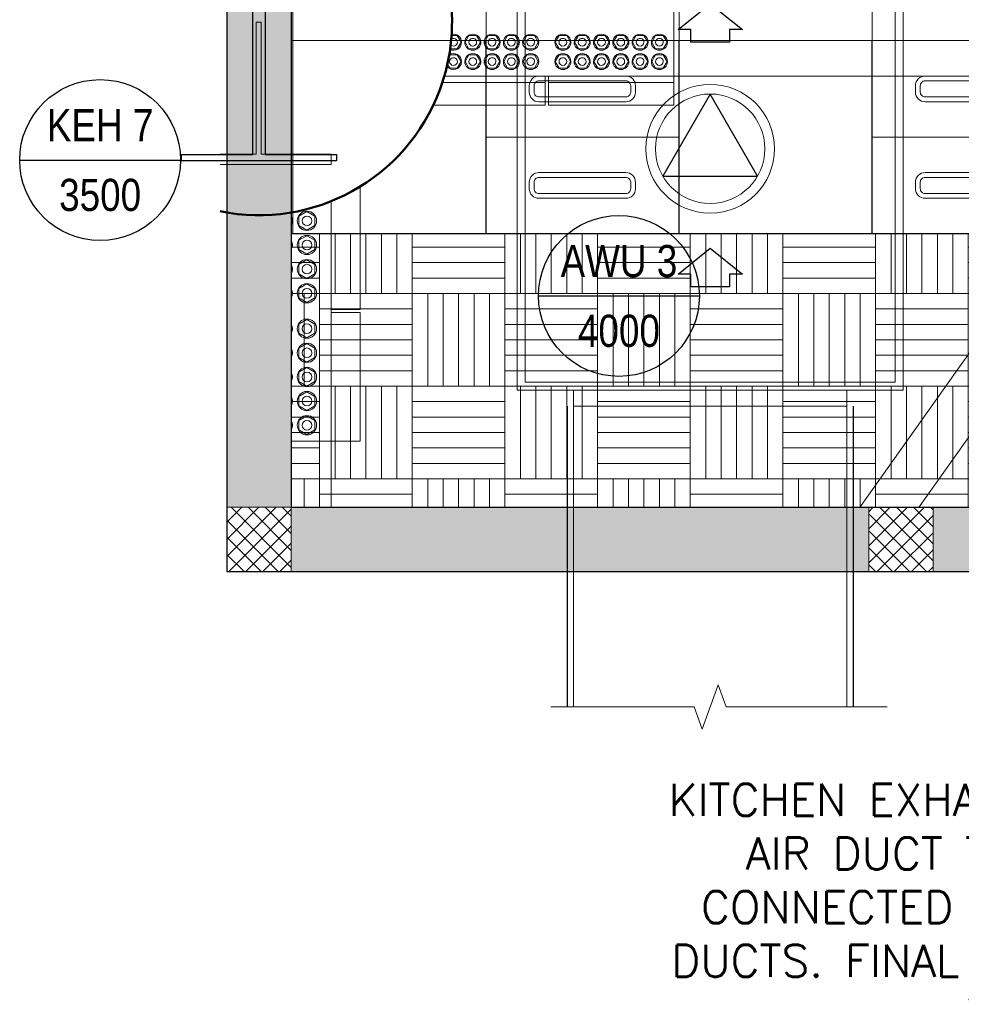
# Model space of a CAD drawing. Header units: millimetres. Extents: x -34728 to 74790, y -3152 to 13830.
# Tile 7 of 31: x -644 to 2283, y -1344 to 1715. Entities that reach past the tile are written whole.
import ezdxf
from ezdxf.enums import TextEntityAlignment as Align

# ---------------------------------------------------------------- set-up
doc = ezdxf.new("R2010")
doc.units = ezdxf.units.MM
doc.linetypes.add('DASHED', pattern=[0.75, 0.5, -0.25])
for name, color, linetype, lineweight, true_color in [('A-CEILING-01', 7, 'Continuous', 5, 0xd56ca8), ('A-CEILING-02', 7, 'Continuous', 5, 0xf27172), ('A-CEILING-03', 7, 'Continuous', 5, 0xfecc66), ('ACMV-FA-DUCT', 150, 'Continuous', 20, 0x007fff), ('ACMV-VENTILATION FAN', 30, 'Continuous', 20, 0xff7f00), ('M-MEP-ELLG-LIGHT', 5, 'Continuous', 15, 0x0000ff)]:
    doc.layers.add(name, color=color, linetype=linetype, lineweight=lineweight, true_color=true_color)
for name, color, linetype, lineweight in [('A-LIGHT', 1, 'Continuous', 5), ('A-Wall & Column', 2, 'Continuous', 0), ('ND_26_HATCH', 8, 'Continuous', 13), ('Q-SPCQ', 91, 'Continuous', 9), ('S-BEAM', 12, 'Continuous', 9), ('S-COLS', 52, 'Continuous', 9)]:
    doc.layers.add(name, color=color, linetype=linetype, lineweight=lineweight)
for name, color, linetype, true_color in [('ACMV-DUCT-THERMAL-EXT-INS', 9, 'DASHED', 0x808080), ('ACMV-EQP-DX', 30, 'Continuous', 0xff7f00), ('ACMV-FA-FLOW ARROW', 150, 'Continuous', 0x007fff), ('RCP LAYOUT', 9, 'Continuous', 0x808080)]:
    doc.layers.add(name, color=color, linetype=linetype, true_color=true_color)
for name, color, linetype in [('ACMV-KE-DUCT-TEXT', 7, 'Continuous'), ('Column', 4, 'Continuous'), ('Legend', 7, 'Continuous')]:
    doc.layers.add(name, color=color, linetype=linetype)
doc.styles.add('Arial Narrow', font='ARIALN.TTF')
doc.styles.get("Standard").update_dxf_attribs({"font": 'arial.ttf'})
pattern_1 = [(45, (451552.75, 162145.904), (-26.5165043, 26.5165043), []), (135, (451552.75, 162145.904), (-26.5165043, -26.5165043), [])]

# ---------------------------------------------------------------- blocks, each defined once
blk = doc.blocks.new('A$C81f607aa')
at = {"layer": 'ND_26_HATCH', "lineweight": -3, "true_color": 0x808080, "transparency": 33554687}
h = blk.add_hatch(color=8, dxfattribs=at)
h.dxf.hatch_style = 1
h.paths.add_polyline_path([(-15000, 13280), (-15200, 13280), (-15200, 0), (-11010, 0), (-11010, 650), (-10810, 650), (-10810, 850), (-11210, 850), (-11210, 200), (-15000, 200), (-15000, 8735.8), (-15000, 8835.8), (-15000, 9585.8), (-15000, 9685.8), (-15000, 10435.8), (-15000, 10535.8), (-15000, 11285.8), (-15000, 11385.8), (-15000, 12135.8), (-15000, 12235.8)])
h.paths.add_polyline_path([(-15200, 11087.2), (-15000, 11087.2), (-15000, 11287.2), (-15200, 11287.2)], flags=17)
h.paths.add_polyline_path([(-15200, 8211.4), (-15000, 8211.4), (-15000, 8411.4), (-15200, 8411.4)], flags=17)
h.paths.add_polyline_path([(-15200, 5830), (-15000, 5830), (-15000, 6030), (-15200, 6030)], flags=17)
h.paths.add_polyline_path([(-15200, 3420), (-15000, 3420), (-15000, 3620), (-15200, 3620)], flags=17)
h.paths.add_polyline_path([(-15200, 0), (-15000, 0), (-15000, 200), (-15200, 200)], flags=17)
h.paths.add_polyline_path([(-13205, 0.3), (-13005, 0.3), (-13005, 200.3), (-13205, 200.3)], flags=16)
h.paths.add_polyline_path([(-11210, 0), (-11010, 0), (-11010, 200), (-11210, 200)], flags=17)
h.paths.add_polyline_path([(-11010, 650), (-10810, 650), (-10810, 850), (-11010, 850)], flags=17)
at = {"layer": 'ND_26_HATCH', "lineweight": -3, "true_color": 0x808080}
h = blk.add_hatch(dxfattribs=at)
h.set_pattern_fill('ANSI37', color=8, scale=300)
h.set_pattern_definition(pattern_1)
h.paths.add_polyline_path([(-15000, 200), (-15200, 200), (-15200, 0), (-15000, 0)])
h = blk.add_hatch(dxfattribs=at)
h.set_pattern_fill('ANSI37', color=8, scale=300)
h.set_pattern_definition(pattern_1)
h.paths.add_polyline_path([(-13005, 198), (-13058, 198), (-13205, 198.1), (-13205, 0.3), (-13005, 0.3)])
at = {"layer": 'A-Wall & Column', "color": 8, "lineweight": -3, "true_color": 0x808080}
for p, q in [((-15200, 13480), (-15200, 0)), ((-15000, 13480), (-15000, 200)), ((-15000, 200), (-11210, 200)), ((-15200, 0), (-11010, 0))]:
    blk.add_line(p, q, dxfattribs=at)
at = {"layer": 'A-Wall & Column', "color": 8, "true_color": 0x808080}
for points in [[(-15200, 0), (-15000, 0), (-15000, 200), (-15200, 200)], [(-13205, 0.3), (-13005, 0.3), (-13005, 200.3), (-13205, 200.3)]]:
    blk.add_lwpolyline(points, close=True, dxfattribs=at)
at = {"layer": 'Column', "color": 8, "lineweight": -3, "true_color": 0x808080}
blk.add_lwpolyline([(-15119.5, 2118.4), (-15340.5, 2118.4), (-15340.5, 2138.4), (-14859.5, 2138.4), (-14859.5, 2118.4), (-15080.5, 2118.4), (-15080.5, 1296.4), (-14859.5, 1296.4), (-14859.5, 1276.4), (-15340.5, 1276.4), (-15340.5, 1296.4), (-15119.5, 1296.4)], close=True, dxfattribs=at)
blk = doc.blocks.new('LIGHT-600X600MM')
at = {"color": 0}
blk.add_line((300, 0), (-300, 0), dxfattribs=at)
blk.add_lwpolyline([(-300, 300), (-300, -300), (300, -300), (300, 300)], close=True, dxfattribs=at)
for points in [[(-165, 160), (-165, 140, 0.414214), (-135, 110), (135, 110, 0.414214), (165, 140), (165, 160, 0.414214), (135, 190), (-135, 190, 0.414214)], [(-150, 160), (-150, 140, 0.414214), (-135, 125), (135, 125, 0.414214), (150, 140), (150, 160, 0.414214), (135, 175), (-135, 175, 0.414214)], [(-165, -160), (-165, -140, -0.414214), (-135, -110), (135, -110, -0.414214), (165, -140), (165, -160, -0.414214), (135, -190), (-135, -190, -0.414214)], [(-150, -160), (-150, -140, -0.414214), (-135, -125), (135, -125, -0.414214), (150, -140), (150, -160, -0.414214), (135, -175), (-135, -175, -0.414214)]]:
    blk.add_lwpolyline(points, format="xyb", close=True, dxfattribs=at)
blk.add_attdef('E', text='', height=100).set_placement((400, 250), align=Align.MIDDLE_CENTER)
blk = doc.blocks.new('A$C98a85b24')
at = {"layer": 'M-MEP-ELLG-LIGHT', "color": 8, "true_color": 0x808080}
blk.add_blockref('LIGHT-600X600MM', (-3085, 1350), dxfattribs=at)
ref = blk.add_blockref('LIGHT-600X600MM', (-1885, 1350), dxfattribs=at)
ref.add_attrib('E', 'E', dxfattribs={"layer": '0', "color": 0, "height": 100}).set_placement((-1485, 1575), align=Align.MIDDLE_CENTER)
blk = doc.blocks.new('A$C256bf26b')
at = {"layer": 'A-CEILING-02', "true_color": 0x808080}
h = blk.add_hatch(dxfattribs=at)
h.set_pattern_fill('_USER', color=8, scale=600, double=1, pattern_type=0)
h.set_pattern_definition([(0, (9805, 1050), (0, 600), []), (90, (9805, 1050), (-600, 4e-14), [])])
h.paths.add_polyline_path([(200, 1050), (200, 2970), (4245, 2970), (4245, 3620), (5835, 3620), (5835, 2970), (9805, 2970), (9805, 1050)])
at = {"layer": 'A-CEILING-03', "true_color": 0x808080}
h = blk.add_hatch(dxfattribs=at)
h.set_pattern_fill('AR-PARQ1', color=8, scale=24)
h.set_pattern_definition([(90, (0, 0), (-288, 288), [288, -288]), (90, (48, 0), (-288, 288), [288, -288]), (90, (96, 0), (-288, 288), [288, -288]), (90, (144, 0), (-288, 288), [288, -288]), (90, (192, 0), (-288, 288), [288, -288]), (90, (240, 0), (-288, 288), [288, -288]), (90, (288, 0), (-288, 288), [288, -288]), (0, (0, 288), (288, -288), [288, -288]), (0, (0, 336), (288, -288), [288, -288]), (0, (0, 384), (288, -288), [288, -288]), (0, (0, 432), (288, -288), [288, -288]), (0, (0, 480), (288, -288), [288, -288]), (0, (0, 528), (288, -288), [288, -288]), (0, (0, 576), (288, -288), [288, -288])])
h.paths.add_polyline_path([(200, 200), (3990, 200), (3990, 850), (7990, 850), (7990, 200), (9805, 200), (9805, 1050), (200, 1050)])
at = {"layer": 'A-CEILING-01', "color": 8, "true_color": 0x808080}
for points in [[(200, 1050), (200, 2970), (4245, 2970), (4245, 3620), (5835, 3620), (5835, 2970), (9805, 2970), (9805, 1050)], [(200, 200), (3990, 200), (3990, 850), (7990, 850), (7990, 200), (9805, 200), (9805, 1050), (200, 1050)]]:
    blk.add_lwpolyline(points, close=True, dxfattribs=at)
at = {"color": 8, "true_color": 0x808080}
blk.add_blockref('A$C81f607aa', (15200, 0), dxfattribs=at)
at = {"layer": 'A-LIGHT', "color": 8, "true_color": 0x808080}
blk.add_blockref('A$C98a85b24', (4190, 0), dxfattribs=at)
blk = doc.blocks.new('EQP TAG')
at = {"layer": 'Legend'}
blk.add_line((-250, 0), (250, 0), dxfattribs=at)
blk.add_circle((0, 0), 250, dxfattribs=at)
at = {"layer": 'Legend', "style": 'Arial Narrow'}
for tag, p in [('EQP_TAG', (0, 108.3)), ('CFM', (0, -108.3))]:
    blk.add_attdef(tag, text='', height=100, dxfattribs=at).set_placement(p, align=Align.MIDDLE_CENTER)
blk = doc.blocks.new('WAVES AWU - 4000 CFM')
at = {"layer": 'ACMV-FA-FLOW ARROW'}
for points in [[(0, 1250.8), (100, 1170.8), (60, 1170.8), (60, 1130.8), (-60, 1130.8), (-60, 1170.8), (-100, 1170.8), (0, 1250.8)], [(0, 490.8), (100, 410.8), (60, 410.8), (60, 370.8), (-60, 370.8), (-60, 410.8), (-100, 410.8), (0, 490.8)]]:
    blk.add_lwpolyline(points, dxfattribs=at)
blk.add_lwpolyline([(0, 970), (-147.2, 715), (147.2, 715)], close=True, dxfattribs=at)
at = {"layer": 'ACMV-VENTILATION FAN'}
for points in [[(-225, 1550), (225, 1550), (225, 1600), (-225, 1600)], [(-600, 1550), (600, 1550), (600, 50), (-600, 50)], [(-575, 1525), (575, 1525), (575, 75), (-575, 75)], [(-425, 50), (425, 50), (425, 0), (-425, 0)]]:
    blk.add_lwpolyline(points, close=True, dxfattribs=at)
for radius in [200, 170]:
    blk.add_circle((0, 800), radius, dxfattribs=at)
blk = doc.blocks.new('C_Concrete-Circular-Column - 1200mm Dia-V194-RCP-Store 05 at Node L5 Level')
at = {"layer": 'S-COLS', "color": 50, "lineweight": 50}
for start, end in [(98.9508, 180), (180, 302.1681)]:
    blk.add_arc((0, 0), 600, start, end, dxfattribs=at)
blk = doc.blocks.new('Bolt assembly - 112187-2025493-RCP-Store 05 at Node L5 Level')
at = {"layer": 'Q-SPCQ', "color": 7}
blk.add_arc((-521235.1, 143497.5), 30, 331.6117, 28.3816, dxfattribs=at)
blk = doc.blocks.new('Bolt assembly - 112187-V205-RCP-Store 05 at Node L5 Level')
at = {"layer": 'Q-SPCQ', "color": 7}
blk.add_arc((-521235.1, 143422.5), 30, 331.6146, 28.3786, dxfattribs=at)
blk = doc.blocks.new('Bolt assembly - 112187-V206-RCP-Store 05 at Node L5 Level')
at = {"layer": 'Q-SPCQ', "color": 7}
blk.add_arc((-521235.1, 143347.5), 30, 331.6175, 28.3757, dxfattribs=at)
blk = doc.blocks.new('Bolt assembly - 112187-V207-RCP-Store 05 at Node L5 Level')
at = {"layer": 'Q-SPCQ', "color": 7}
blk.add_arc((-521235.1, 143272.5), 30, 331.6204, 28.3728, dxfattribs=at)
blk = doc.blocks.new('Bolt assembly - 112187-V208-RCP-Store 05 at Node L5 Level')
at = {"layer": 'Q-SPCQ', "color": 7}
for p, q in [((-521185.1, 143512), (-521160.1, 143526.4)), ((-521160.1, 143526.4), (-521135.1, 143512)), ((-521185.1, 143483.1), (-521185.1, 143512)), ((-521135.1, 143512), (-521135.1, 143483.1)), ((-521160.1, 143468.7), (-521185.1, 143483.1)), ((-521135.1, 143483.1), (-521160.1, 143468.7))]:
    blk.add_line(p, q, dxfattribs=at)
for radius, start, end in [(30, 89.9961, 269.9961), (30, 269.9961, 89.9961), (15, 89.9961, 269.9961), (15, 269.9961, 89.9961)]:
    blk.add_arc((-521160.1, 143497.5), radius, start, end, dxfattribs=at)
blk = doc.blocks.new('Bolt assembly - 112149-2024255-RCP-Store 05 at Node L5 Level')
at = {"layer": 'Q-SPCQ', "color": 7}
for p, q in [((-521185.1, 142877), (-521160.1, 142891.4)), ((-521185.1, 142848.1), (-521185.1, 142877)), ((-521160.1, 142891.4), (-521135.1, 142877)), ((-521135.1, 142877), (-521135.1, 142848.1)), ((-521160.1, 142833.7), (-521185.1, 142848.1)), ((-521135.1, 142848.1), (-521160.1, 142833.7))]:
    blk.add_line(p, q, dxfattribs=at)
for radius, start, end in [(30, 89.9961, 269.9961), (15, 89.9961, 269.9961), (30, 269.9961, 89.9961), (15, 269.9961, 89.9961)]:
    blk.add_arc((-521160.1, 142862.5), radius, start, end, dxfattribs=at)
blk = doc.blocks.new('Bolt assembly - 112149-V209-RCP-Store 05 at Node L5 Level')
at = {"layer": 'Q-SPCQ', "color": 7}
blk.add_arc((-521235.1, 142862.5), 30, 331.6369, 28.3563, dxfattribs=at)
blk = doc.blocks.new('Bolt assembly - 112149-V210-RCP-Store 05 at Node L5 Level')
at = {"layer": 'Q-SPCQ', "color": 7}
blk.add_arc((-521235.1, 142937.5), 30, 331.634, 28.3592, dxfattribs=at)
blk = doc.blocks.new('Bolt assembly - 112149-V211-RCP-Store 05 at Node L5 Level')
at = {"layer": 'Q-SPCQ', "color": 7}
blk.add_arc((-521235.1, 143012.5), 30, 331.6311, 28.3621, dxfattribs=at)
blk = doc.blocks.new('Bolt assembly - 112149-V212-RCP-Store 05 at Node L5 Level')
at = {"layer": 'Q-SPCQ', "color": 7}
blk.add_arc((-521235.1, 143087.5), 30, 331.6282, 28.3651, dxfattribs=at)
blk = doc.blocks.new('Bolt assembly - 112149-V213-RCP-Store 05 at Node L5 Level')
at = {"layer": 'Q-SPCQ', "color": 7}
blk.add_arc((-521235.1, 143162.5), 30, 331.6253, 28.368, dxfattribs=at)
blk = doc.blocks.new('Family - 112187-2025493-RCP-Store 05 at Node L5 Level')
at = {"layer": 'Q-SPCQ', "color": 7}
blk.add_arc((-521235.1, 143497.5), 30, 331.6117, 28.3816, dxfattribs=at)
blk = doc.blocks.new('Family - 112187-V214-RCP-Store 05 at Node L5 Level')
at = {"layer": 'Q-SPCQ', "color": 7}
blk.add_arc((-521235.1, 143422.5), 30, 331.6146, 28.3786, dxfattribs=at)
blk = doc.blocks.new('Family - 112187-V215-RCP-Store 05 at Node L5 Level')
at = {"layer": 'Q-SPCQ', "color": 7}
blk.add_arc((-521235.1, 143347.5), 30, 331.6175, 28.3757, dxfattribs=at)
blk = doc.blocks.new('Family - 112187-V216-RCP-Store 05 at Node L5 Level')
at = {"layer": 'Q-SPCQ', "color": 7}
blk.add_arc((-521235.1, 143272.5), 30, 331.6204, 28.3728, dxfattribs=at)
blk = doc.blocks.new('Family - 112187-V217-RCP-Store 05 at Node L5 Level')
at = {"layer": 'Q-SPCQ', "color": 7}
for p, q in [((-521185.1, 143512), (-521160.1, 143526.4)), ((-521160.1, 143526.4), (-521135.1, 143512)), ((-521185.1, 143483.1), (-521185.1, 143512)), ((-521135.1, 143512), (-521135.1, 143483.1)), ((-521160.1, 143468.7), (-521185.1, 143483.1)), ((-521135.1, 143483.1), (-521160.1, 143468.7))]:
    blk.add_line(p, q, dxfattribs=at)
for radius, start, end in [(30, 89.9961, 269.9961), (30, 269.9961, 89.9961), (15, 89.9961, 269.9961), (15, 269.9961, 89.9961)]:
    blk.add_arc((-521160.1, 143497.5), radius, start, end, dxfattribs=at)
blk = doc.blocks.new('Family - 112149-2024255-RCP-Store 05 at Node L5 Level')
at = {"layer": 'Q-SPCQ', "color": 7}
for p, q in [((-521185.1, 142877), (-521160.1, 142891.4)), ((-521185.1, 142848.1), (-521185.1, 142877)), ((-521160.1, 142891.4), (-521135.1, 142877)), ((-521135.1, 142877), (-521135.1, 142848.1)), ((-521160.1, 142833.7), (-521185.1, 142848.1)), ((-521135.1, 142848.1), (-521160.1, 142833.7))]:
    blk.add_line(p, q, dxfattribs=at)
for radius, start, end in [(30, 89.9961, 269.9961), (15, 89.9961, 269.9961), (30, 269.9961, 89.9961), (15, 269.9961, 89.9961)]:
    blk.add_arc((-521160.1, 142862.5), radius, start, end, dxfattribs=at)
blk = doc.blocks.new('Family - 112149-V218-RCP-Store 05 at Node L5 Level')
at = {"layer": 'Q-SPCQ', "color": 7}
blk.add_arc((-521235.1, 142862.5), 30, 331.6369, 28.3563, dxfattribs=at)
blk = doc.blocks.new('Family - 112149-V219-RCP-Store 05 at Node L5 Level')
at = {"layer": 'Q-SPCQ', "color": 7}
blk.add_arc((-521235.1, 142937.5), 30, 331.634, 28.3592, dxfattribs=at)
blk = doc.blocks.new('Family - 112149-V220-RCP-Store 05 at Node L5 Level')
at = {"layer": 'Q-SPCQ', "color": 7}
blk.add_arc((-521235.1, 143012.5), 30, 331.6311, 28.3621, dxfattribs=at)
blk = doc.blocks.new('Family - 112149-V221-RCP-Store 05 at Node L5 Level')
at = {"layer": 'Q-SPCQ', "color": 7}
blk.add_arc((-521235.1, 143087.5), 30, 331.6282, 28.3651, dxfattribs=at)
blk = doc.blocks.new('Family - 112149-V222-RCP-Store 05 at Node L5 Level')
at = {"layer": 'Q-SPCQ', "color": 7}
blk.add_arc((-521235.1, 143162.5), 30, 331.6253, 28.368, dxfattribs=at)
blk = doc.blocks.new('Bolt assembly - 111525-V223-RCP-Store 05 at Node L5 Level')
at = {"layer": 'Q-SPCQ', "color": 7}
for p, q in [((-520719.1, 144008.4), (-520716.4, 144013)), ((-520716.4, 144013), (-520692.7, 144013)), ((-520692.7, 144013), (-520680.9, 143992.5)), ((-520716.4, 143972), (-520723.6, 143984.4)), ((-520680.9, 143992.5), (-520692.7, 143972)), ((-520692.7, 143972), (-520716.4, 143972))]:
    blk.add_line(p, q, dxfattribs=at)
for radius, start, end in [(25, 359.9959, 123.1694), (25, 214.259, 359.9959), (12, 359.9959, 179.9959), (12, 179.9959, 359.9959)]:
    blk.add_arc((-520704.6, 143992.5), radius, start, end, dxfattribs=at)
blk = doc.blocks.new('Bolt assembly - 111525-V224-RCP-Store 05 at Node L5 Level')
at = {"layer": 'Q-SPCQ', "color": 7}
for p, q in [((-520668.2, 143992.5), (-520656.4, 144013)), ((-520656.4, 144013), (-520632.7, 144013)), ((-520632.7, 144013), (-520620.9, 143992.5)), ((-520656.4, 143972), (-520668.2, 143992.5)), ((-520620.9, 143992.5), (-520632.7, 143972)), ((-520632.7, 143972), (-520656.4, 143972))]:
    blk.add_line(p, q, dxfattribs=at)
for radius, start, end in [(25, 359.9959, 179.9959), (25, 179.9959, 359.9959), (12, 359.9959, 179.9959), (12, 179.9959, 359.9959)]:
    blk.add_arc((-520644.6, 143992.5), radius, start, end, dxfattribs=at)
blk = doc.blocks.new('Bolt assembly - 111525-V225-RCP-Store 05 at Node L5 Level')
at = {"layer": 'Q-SPCQ', "color": 7}
for p, q in [((-520710.7, 144073), (-520692.7, 144073)), ((-520692.7, 144073), (-520680.9, 144052.5)), ((-520680.9, 144052.5), (-520692.7, 144032)), ((-520692.7, 144032), (-520715, 144032))]:
    blk.add_line(p, q, dxfattribs=at)
for radius, start, end in [(25, 359.9959, 103.8144), (25, 244.5901, 359.9959), (12, 220.5512, 359.9959), (12, 359.9959, 127.0288)]:
    blk.add_arc((-520704.6, 144052.5), radius, start, end, dxfattribs=at)
blk = doc.blocks.new('Bolt assembly - 111417-2024262-RCP-Store 05 at Node L5 Level')
at = {"layer": 'Q-SPCQ', "color": 7}
for p, q in [((-521200.5, 145379.9), (-521180, 145391.7)), ((-521180, 145391.7), (-521159.5, 145379.9)), ((-521200.5, 145356.2), (-521200.5, 145379.9)), ((-521180, 145344.4), (-521200.5, 145356.2)), ((-521159.5, 145356.2), (-521180, 145344.4)), ((-521159.5, 145379.9), (-521159.5, 145356.2))]:
    blk.add_line(p, q, dxfattribs=at)
for radius, start, end in [(25, 89.9961, 269.9961), (25, 269.9961, 89.9961), (12, 89.9961, 269.9961), (12, 269.9961, 89.9961)]:
    blk.add_arc((-521180, 145368), radius, start, end, dxfattribs=at)
blk = doc.blocks.new('Family - 111525-V228-RCP-Store 05 at Node L5 Level')
at = {"layer": 'Q-SPCQ', "color": 7}
for p, q in [((-520719.1, 144008.4), (-520716.4, 144013)), ((-520716.4, 144013), (-520692.7, 144013)), ((-520692.7, 144013), (-520680.9, 143992.5)), ((-520716.4, 143972), (-520723.6, 143984.4)), ((-520680.9, 143992.5), (-520692.7, 143972)), ((-520692.7, 143972), (-520716.4, 143972))]:
    blk.add_line(p, q, dxfattribs=at)
for radius, start, end in [(25, 359.9959, 123.1694), (25, 214.259, 359.9959), (12, 359.9959, 179.9959), (12, 179.9959, 359.9959)]:
    blk.add_arc((-520704.6, 143992.5), radius, start, end, dxfattribs=at)
blk = doc.blocks.new('Family - 111525-V229-RCP-Store 05 at Node L5 Level')
at = {"layer": 'Q-SPCQ', "color": 7}
for p, q in [((-520668.2, 143992.5), (-520656.4, 144013)), ((-520656.4, 144013), (-520632.7, 144013)), ((-520632.7, 144013), (-520620.9, 143992.5)), ((-520656.4, 143972), (-520668.2, 143992.5)), ((-520620.9, 143992.5), (-520632.7, 143972)), ((-520632.7, 143972), (-520656.4, 143972))]:
    blk.add_line(p, q, dxfattribs=at)
for radius, start, end in [(25, 359.9959, 179.9959), (25, 179.9959, 359.9959), (12, 359.9959, 179.9959), (12, 179.9959, 359.9959)]:
    blk.add_arc((-520644.6, 143992.5), radius, start, end, dxfattribs=at)
blk = doc.blocks.new('Family - 111525-V230-RCP-Store 05 at Node L5 Level')
at = {"layer": 'Q-SPCQ', "color": 7}
for p, q in [((-520710.7, 144073), (-520692.7, 144073)), ((-520692.7, 144073), (-520680.9, 144052.5)), ((-520680.9, 144052.5), (-520692.7, 144032)), ((-520692.7, 144032), (-520715, 144032))]:
    blk.add_line(p, q, dxfattribs=at)
for radius, start, end in [(25, 359.9959, 103.8144), (25, 244.5901, 359.9959), (12, 220.5512, 359.9959), (12, 359.9959, 127.0288)]:
    blk.add_arc((-520704.6, 144052.5), radius, start, end, dxfattribs=at)
blk = doc.blocks.new('Family - 111417-2024262-RCP-Store 05 at Node L5 Level')
at = {"layer": 'Q-SPCQ', "color": 7}
for p, q in [((-521200.5, 145379.9), (-521180, 145391.7)), ((-521180, 145391.7), (-521159.5, 145379.9)), ((-521200.5, 145356.2), (-521200.5, 145379.9)), ((-521180, 145344.4), (-521200.5, 145356.2)), ((-521159.5, 145356.2), (-521180, 145344.4)), ((-521159.5, 145379.9), (-521159.5, 145356.2))]:
    blk.add_line(p, q, dxfattribs=at)
for radius, start, end in [(25, 89.9961, 269.9961), (25, 269.9961, 89.9961), (12, 89.9961, 269.9961), (12, 269.9961, 89.9961)]:
    blk.add_arc((-521180, 145368), radius, start, end, dxfattribs=at)
blk = doc.blocks.new('DIAL-LT-NDE-ZZ-M3-S-201_rvt-6-RCP-Store 05 at Node L5 Level')
at = {"layer": 'Q-SPCQ', "color": 7}
for p, q in [((-520019.5, 144297.5), (-520019.6, 143947.5)), ((-520019.5, 144297.5), (-520019.6, 143947.5)), ((-521318.1, 144114.6), (-521318.1, 144114.5)), ((-521318.1, 143704.5), (-521318.1, 144114.5)), ((-521318.1, 144114.5), (-521302.1, 144114.5)), ((-521302.1, 144114.6), (-521302.1, 144114.5)), ((-521302.1, 144114.5), (-521302.1, 143704.5)), ((-520019.6, 143947.5), (-520733.1, 143947.5)), ((-520019.6, 143947.5), (-520733.1, 143947.5)), ((-520419.6, 143947.5), (-520419.6, 143927.5)), ((-520419.6, 143947.5), (-520419.6, 143927.5)), ((-520409.6, 143927.5), (-520409.6, 143947.5)), ((-520409.6, 143927.5), (-520409.6, 143947.5)), ((-520019.6, 143947.5), (-520019.6, 143927.5)), ((-520019.6, 143947.5), (-520019.6, 143927.5)), ((-520419.6, 143927.5), (-520739.6, 143927.5)), ((-520419.6, 143927.5), (-520739.6, 143927.5)), ((-520419.6, 143927.5), (-520419.6, 143857.5)), ((-520419.6, 143927.5), (-520419.6, 143857.5)), ((-520409.6, 143857.5), (-520409.6, 143927.5)), ((-520019.6, 143927.5), (-520409.6, 143927.5)), ((-520409.6, 143857.5), (-520409.6, 143927.5)), ((-520019.6, 143927.5), (-520409.6, 143927.5)), ((-520019.6, 143927.5), (-520019.6, 143857.5)), ((-520019.6, 143927.5), (-520019.6, 143857.5)), ((-520419.6, 143857.5), (-520767.4, 143857.5)), ((-520419.6, 143857.5), (-520767.4, 143857.5)), ((-520019.6, 143857.5), (-520409.6, 143857.5)), ((-520019.6, 143857.5), (-520409.6, 143857.5)), ((-521429.8, 143704.5), (-521318.1, 143704.5)), ((-521302.1, 143704.6), (-521302.1, 143704.5)), ((-521302.1, 143704.5), (-521085.1, 143704.5)), ((-521085.1, 143704.5), (-521085.1, 143672.5)), ((-521085.1, 143704.5), (-521085.1, 143704.5)), ((-521085.1, 143672.5), (-521429.8, 143672.5)), ((-520995.1, 143604.1), (-520995.1, 143222.5)), ((-520995.1, 143604.1), (-520995.1, 143222.5)), ((-521085.1, 143558.8), (-521085.1, 142812.5)), ((-521085.1, 143558.8), (-521085.1, 142812.5)), ((-520995.1, 143222.5), (-521085.1, 143222.5)), ((-520995.1, 143222.5), (-521085.1, 143222.5)), ((-521085.1, 143212.5), (-520995.1, 143212.5)), ((-521085.1, 143212.5), (-520995.1, 143212.5)), ((-520995.1, 143212.5), (-520995.1, 142812.5)), ((-520995.1, 143212.5), (-520995.1, 142812.5)), ((-521085.1, 142812.5), (-521208.8, 142812.5)), ((-521085.1, 142812.5), (-521208.8, 142812.5)), ((-520995.1, 142812.5), (-521085.1, 142812.5)), ((-520995.1, 142812.5), (-521085.1, 142812.5))]:
    blk.add_line(p, q, dxfattribs=at)
at = {"layer": 'S-BEAM', "color": 7}
for p, q in [((-518392.1, 143947.3), (-520019.6, 143947.5)), ((-518392.1, 143947.3), (-520019.6, 143947.5)), ((-519442.9, 142605.4), (-518670.5, 143696.4)), ((-519442.9, 142605.4), (-518670.5, 143696.4)), ((-518868.6, 143157), (-519259.1, 142605.3)), ((-518868.6, 143157), (-519259.1, 142605.3)), ((-521085.1, 142812.5), (-521085.2, 142605.5)), ((-521085.1, 142812.5), (-521085.2, 142605.5))]:
    blk.add_line(p, q, dxfattribs=at)
at = {"lineweight": 9}
for name, p, rotation in [('C_Concrete-Circular-Column - 1200mm Dia-V194-RCP-Store 05 at Node L5 Level', (-521309.1, 144115), 159.4400489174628), ('Bolt assembly - 111417-2024262-RCP-Store 05 at Node L5 Level', (-665732.6, -377127.5), 269.9999995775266), ('Family - 111417-2024262-RCP-Store 05 at Node L5 Level', (-665732.6, -377127.5), 269.9999995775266), ('Bolt assembly - 111417-2024262-RCP-Store 05 at Node L5 Level', (-665672.6, -377127.5), 269.9999995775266), ('Family - 111417-2024262-RCP-Store 05 at Node L5 Level', (-665672.6, -377127.5), 269.9999995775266), ('Bolt assembly - 111417-2024262-RCP-Store 05 at Node L5 Level', (-665612.6, -377127.5), 269.9999995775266), ('Family - 111417-2024262-RCP-Store 05 at Node L5 Level', (-665612.6, -377127.5), 269.9999995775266), ('Bolt assembly - 111417-2024262-RCP-Store 05 at Node L5 Level', (-665552.6, -377127.5), 269.9999995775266), ('Family - 111417-2024262-RCP-Store 05 at Node L5 Level', (-665552.6, -377127.5), 269.9999995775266), ('Bolt assembly - 111417-2024262-RCP-Store 05 at Node L5 Level', (-665492.6, -377127.5), 269.9999995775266), ('Family - 111417-2024262-RCP-Store 05 at Node L5 Level', (-665492.6, -377127.5), 269.9999995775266), ('Bolt assembly - 111417-2024262-RCP-Store 05 at Node L5 Level', (-665432.6, -377127.5), 269.9999995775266), ('Family - 111417-2024262-RCP-Store 05 at Node L5 Level', (-665432.6, -377127.5), 269.9999995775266), ('Bolt assembly - 111417-2024262-RCP-Store 05 at Node L5 Level', (-665732.6, -377187.5), 269.9999995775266), ('Family - 111417-2024262-RCP-Store 05 at Node L5 Level', (-665732.6, -377187.5), 269.9999995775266), ('Bolt assembly - 111417-2024262-RCP-Store 05 at Node L5 Level', (-665672.6, -377187.5), 269.9999995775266), ('Family - 111417-2024262-RCP-Store 05 at Node L5 Level', (-665672.6, -377187.5), 269.9999995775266), ('Bolt assembly - 111417-2024262-RCP-Store 05 at Node L5 Level', (-665612.6, -377187.5), 269.9999995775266), ('Family - 111417-2024262-RCP-Store 05 at Node L5 Level', (-665612.6, -377187.5), 269.9999995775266), ('Bolt assembly - 111417-2024262-RCP-Store 05 at Node L5 Level', (-665552.6, -377187.5), 269.9999995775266), ('Family - 111417-2024262-RCP-Store 05 at Node L5 Level', (-665552.6, -377187.5), 269.9999995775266), ('Bolt assembly - 111417-2024262-RCP-Store 05 at Node L5 Level', (-665492.6, -377187.5), 269.9999995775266), ('Family - 111417-2024262-RCP-Store 05 at Node L5 Level', (-665492.6, -377187.5), 269.9999995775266), ('Bolt assembly - 111417-2024262-RCP-Store 05 at Node L5 Level', (-665432.6, -377187.5), 269.9999995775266), ('Family - 111417-2024262-RCP-Store 05 at Node L5 Level', (-665432.6, -377187.5), 269.9999995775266)]:
    blk.add_blockref(name, p, dxfattribs=dict(at, rotation=rotation))
for name, p in [('Bolt assembly - 111525-V225-RCP-Store 05 at Node L5 Level', (0, 0)), ('Family - 111525-V230-RCP-Store 05 at Node L5 Level', (0, 0)), ('Bolt assembly - 111525-V224-RCP-Store 05 at Node L5 Level', (0, 60)), ('Family - 111525-V229-RCP-Store 05 at Node L5 Level', (0, 60)), ('Bolt assembly - 111525-V224-RCP-Store 05 at Node L5 Level', (60, 60)), ('Family - 111525-V229-RCP-Store 05 at Node L5 Level', (60, 60)), ('Bolt assembly - 111525-V224-RCP-Store 05 at Node L5 Level', (120, 60)), ('Family - 111525-V229-RCP-Store 05 at Node L5 Level', (120, 60)), ('Bolt assembly - 111525-V224-RCP-Store 05 at Node L5 Level', (180, 60)), ('Family - 111525-V229-RCP-Store 05 at Node L5 Level', (180, 60)), ('Bolt assembly - 111525-V223-RCP-Store 05 at Node L5 Level', (0, 0)), ('Family - 111525-V228-RCP-Store 05 at Node L5 Level', (0, 0)), ('Bolt assembly - 111525-V224-RCP-Store 05 at Node L5 Level', (0, 0)), ('Family - 111525-V229-RCP-Store 05 at Node L5 Level', (0, 0)), ('Bolt assembly - 111525-V224-RCP-Store 05 at Node L5 Level', (60, 0)), ('Family - 111525-V229-RCP-Store 05 at Node L5 Level', (60, 0)), ('Bolt assembly - 111525-V224-RCP-Store 05 at Node L5 Level', (120, 0)), ('Family - 111525-V229-RCP-Store 05 at Node L5 Level', (120, 0)), ('Bolt assembly - 111525-V224-RCP-Store 05 at Node L5 Level', (180, 0)), ('Family - 111525-V229-RCP-Store 05 at Node L5 Level', (180, 0)), ('Bolt assembly - 112187-V208-RCP-Store 05 at Node L5 Level', (0, 0)), ('Family - 112187-V217-RCP-Store 05 at Node L5 Level', (0, 0)), ('Bolt assembly - 112187-2025493-RCP-Store 05 at Node L5 Level', (0, 0)), ('Family - 112187-2025493-RCP-Store 05 at Node L5 Level', (0, 0)), ('Bolt assembly - 112187-V205-RCP-Store 05 at Node L5 Level', (0, 0)), ('Family - 112187-V214-RCP-Store 05 at Node L5 Level', (0, 0)), ('Bolt assembly - 112187-V208-RCP-Store 05 at Node L5 Level', (0, -75)), ('Family - 112187-V217-RCP-Store 05 at Node L5 Level', (0, -75)), ('Bolt assembly - 112187-V208-RCP-Store 05 at Node L5 Level', (0, -150)), ('Family - 112187-V217-RCP-Store 05 at Node L5 Level', (0, -150)), ('Bolt assembly - 112187-V206-RCP-Store 05 at Node L5 Level', (0, 0)), ('Family - 112187-V215-RCP-Store 05 at Node L5 Level', (0, 0)), ('Bolt assembly - 112187-V207-RCP-Store 05 at Node L5 Level', (0, 0)), ('Family - 112187-V216-RCP-Store 05 at Node L5 Level', (0, 0)), ('Bolt assembly - 112187-V208-RCP-Store 05 at Node L5 Level', (0, -225)), ('Family - 112187-V217-RCP-Store 05 at Node L5 Level', (0, -225)), ('Bolt assembly - 112149-2024255-RCP-Store 05 at Node L5 Level', (0, 300)), ('Family - 112149-2024255-RCP-Store 05 at Node L5 Level', (0, 300)), ('Bolt assembly - 112149-V213-RCP-Store 05 at Node L5 Level', (0, 0)), ('Family - 112149-V222-RCP-Store 05 at Node L5 Level', (0, 0)), ('Bolt assembly - 112149-V212-RCP-Store 05 at Node L5 Level', (0, 0)), ('Family - 112149-V221-RCP-Store 05 at Node L5 Level', (0, 0)), ('Bolt assembly - 112149-2024255-RCP-Store 05 at Node L5 Level', (0, 225)), ('Family - 112149-2024255-RCP-Store 05 at Node L5 Level', (0, 225)), ('Bolt assembly - 112149-2024255-RCP-Store 05 at Node L5 Level', (0, 150)), ('Family - 112149-2024255-RCP-Store 05 at Node L5 Level', (0, 150)), ('Bolt assembly - 112149-V211-RCP-Store 05 at Node L5 Level', (0, 0)), ('Family - 112149-V220-RCP-Store 05 at Node L5 Level', (0, 0)), ('Bolt assembly - 112149-V210-RCP-Store 05 at Node L5 Level', (0, 0)), ('Family - 112149-V219-RCP-Store 05 at Node L5 Level', (0, 0)), ('Bolt assembly - 112149-2024255-RCP-Store 05 at Node L5 Level', (0, 75)), ('Family - 112149-2024255-RCP-Store 05 at Node L5 Level', (0, 75)), ('Bolt assembly - 112149-V209-RCP-Store 05 at Node L5 Level', (0, 0)), ('Family - 112149-V218-RCP-Store 05 at Node L5 Level', (0, 0)), ('Bolt assembly - 112149-2024255-RCP-Store 05 at Node L5 Level', (0, 0)), ('Family - 112149-2024255-RCP-Store 05 at Node L5 Level', (0, 0))]:
    blk.add_blockref(name, p, dxfattribs=at)
blk = doc.blocks.new('A$Cbdc54e46')
at = {"color": 100, "lineweight": 5}
blk.add_blockref('DIAL-LT-NDE-ZZ-M3-S-201_rvt-6-RCP-Store 05 at Node L5 Level', (503706.9, -156235.5), dxfattribs=at)
blk = doc.blocks.new('A$Cf662d679')
blk.add_blockref('A$Cbdc54e46', (0, 0))

msp = doc.modelspace()

# ---------------------------------------------------------------- linework, layer by layer
at = {"layer": 'ACMV-DUCT-THERMAL-EXT-INS'}
for points in [[(1058.108, 514.064), (1058.108, -420.285)], [(1946.108, 514.064), (1946.109, -420.284)]]:
    msp.add_lwpolyline(points, dxfattribs=at)
at = {"layer": 'ACMV-FA-DUCT'}
for points in [[(1077.108, -420.285), (1077.108, 514.064), (1927.108, 514.064), (1927.108, -420.285)], [(2052.108, -420.283), (1552.108, -420.285), (1527.107, -351.598), (1477.108, -488.972), (1452.108, -420.285), (1006.647, -420.288)]]:
    msp.add_lwpolyline(points, dxfattribs=at)

# ---------------------------------------------------------------- block references
for name, p in [('A$Cf662d679', (17702, 13828)), ('WAVES AWU - 4000 CFM', (1502.108, 514.064))]:
    msp.add_blockref(name, p)
at = {"layer": 'ACMV-EQP-DX'}
for p, values in [((-393.923, 1278.879), {'EQP_TAG': 'KEH 7', 'CFM': '3500'}), ((1218.494, 856.738), {'EQP_TAG': 'AWU 3', 'CFM': '4000'})]:
    msp.add_blockref('EQP TAG', p, dxfattribs=at).add_auto_attribs(values)
at = {"layer": 'RCP LAYOUT'}
msp.add_blockref('A$C256bf26b', (0, 0), dxfattribs=at)

# ---------------------------------------------------------------- texts
at = {"layer": 'ACMV-KE-DUCT-TEXT', "insert": (2609.17, -1042.55), "char_height": 100, "attachment_point": 5}
msp.add_mtext_dynamic_manual_height_columns('{\\Fromans|c0;KITCHEN EXHAUST DUCT & MAKE UP AIR DUCT TERMINATION TO BE CONNECTED TO EXISTING AIRPORT DUCTS. FINAL POSITION TO BE FIELD VERIFIED.}', width=2965.89657, gutter_width=1, heights=[0], dxfattribs=at)

doc.saveas('drawing.dxf')
